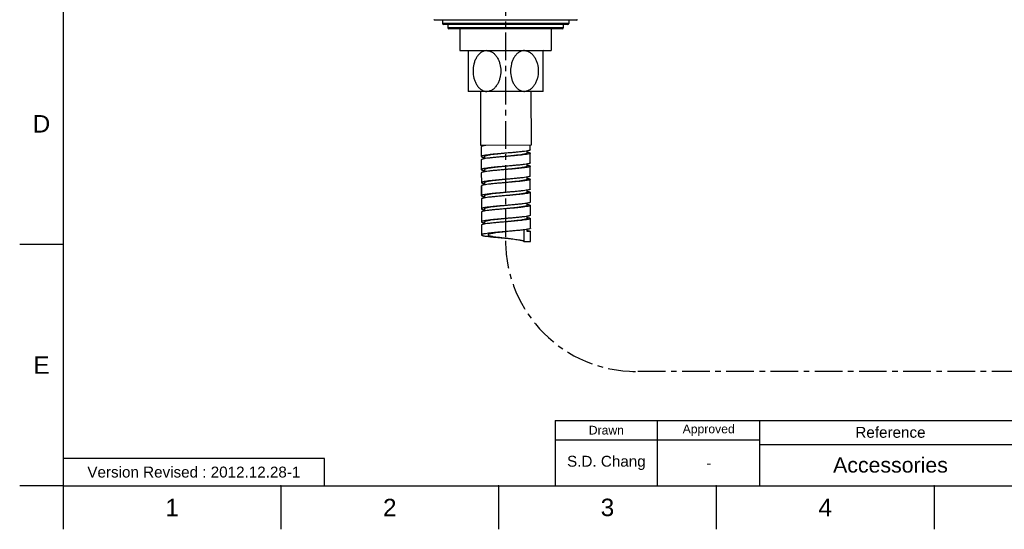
# Model space of a CAD drawing. Header units: millimetres. Extents: x 3128 to 4464, y 361 to 1027.
# Tile 1 of 19: x 3128 to 3354, y 685 to 802. Entities that reach past the tile are written whole.
import ezdxf

# ---------------------------------------------------------------- set-up
doc = ezdxf.new("R2010")
doc.units = ezdxf.units.MM
doc.header["$LTSCALE"] = 0.1
doc.linetypes.add('CENTERX2', pattern=[101.6, 63.5, -12.7, 12.7, -12.7])
for name, color, linetype in [('02___PRT_ALL_AXES', 7, 'Continuous'), ('05___PRT_ALL_DTM_CSYS', 7, 'Continuous'), ('CENTER', 1, 'CENTERX2'), ('FORM', 7, 'Continuous'), ('TEXT', 2, 'Continuous')]:
    doc.layers.add(name, color=color, linetype=linetype)
doc.styles.get("Standard").update_dxf_attribs({"font": 'arial_0.ttf'})

msp = doc.modelspace()

# ---------------------------------------------------------------- linework, layer by layer
for p, q in [((3137.647, 972.432), (3137.647, 695.432)), ((3137.647, 750.832), (3127.647, 750.832)), ((3137.647, 695.432), (3127.647, 695.432)), ((3137.647, 695.432), (3537.647, 695.432)), ((3137.647, 695.432), (3137.647, 685.432)), ((3187.647, 695.432), (3187.647, 685.432)), ((3237.647, 695.432), (3237.647, 685.432)), ((3287.647, 695.432), (3287.647, 685.432)), ((3337.647, 695.432), (3337.647, 685.432))]:
    msp.add_line(p, q)
at = {"color": 7, "linetype": 'Continuous'}
for p, q in [((3255.554, 802.335), (3222.954, 802.335)), ((3224.754, 802.335), (3224.754, 801.535)), ((3253.754, 801.535), (3224.754, 801.535)), ((3253.554, 801.335), (3224.954, 801.335)), ((3226.004, 801.335), (3226.004, 800.535)), ((3252.504, 801.335), (3252.504, 800.535)), ((3253.754, 802.335), (3253.754, 801.535)), ((3252.504, 800.535), (3226.004, 800.535)), ((3252.304, 800.335), (3226.204, 800.335)), ((3247.879, 795.349), (3230.629, 795.321)), ((3230.629, 795.321), (3230.644, 785.946)), ((3247.894, 785.974), (3247.879, 795.349)), ((3247.894, 785.974), (3230.644, 785.946)), ((3233.457, 785.95), (3233.477, 773.575)), ((3245.082, 785.969), (3245.101, 773.594)), ((3234.414, 773.577), (3234.414, 773.526)), ((3244.916, 772.544), (3244.914, 773.594)), ((3233.664, 773.276), (3233.668, 771.026)), ((3244.167, 771.793), (3244.166, 772.297)), ((3244.92, 769.544), (3244.917, 771.794)), ((3233.669, 770.276), (3233.673, 768.026)), ((3234.418, 771.027), (3234.419, 770.523)), ((3244.172, 768.793), (3244.171, 769.295)), ((3233.674, 767.276), (3233.678, 765.026)), ((3233.674, 767.276), (3233.678, 765.026)), ((3234.423, 768.027), (3234.424, 767.524)), ((3234.423, 768.027), (3234.424, 767.523)), ((3244.925, 766.544), (3244.922, 768.794)), ((3234.429, 764.524), (3234.428, 765.027)), ((3234.428, 765.027), (3234.429, 764.524)), ((3244.176, 765.793), (3244.176, 766.296)), ((3244.176, 765.793), (3244.176, 766.295)), ((3244.93, 763.544), (3244.926, 765.794)), ((3244.93, 763.544), (3244.926, 765.794)), ((3233.683, 762.026), (3233.679, 764.276)), ((3233.679, 764.276), (3233.683, 762.026)), ((3244.181, 762.793), (3244.18, 763.297)), ((3244.181, 762.793), (3244.18, 763.296)), ((3244.935, 760.544), (3244.931, 762.794)), ((3244.935, 760.544), (3244.931, 762.794)), ((3233.684, 761.276), (3233.687, 759.026)), ((3233.684, 761.276), (3233.687, 759.026)), ((3234.433, 762.027), (3234.433, 761.523)), ((3234.433, 762.027), (3234.433, 761.524)), ((3244.186, 759.793), (3244.185, 760.297)), ((3244.186, 759.793), (3244.185, 760.294)), ((3233.689, 758.276), (3233.692, 756.026)), ((3233.689, 758.276), (3233.692, 756.026)), ((3234.437, 759.027), (3234.438, 758.526)), ((3234.437, 759.027), (3234.438, 758.523)), ((3244.94, 757.544), (3244.936, 759.794)), ((3244.94, 757.544), (3244.936, 759.794)), ((3234.442, 756.027), (3234.443, 755.526)), ((3244.191, 756.793), (3244.19, 757.297)), ((3244.191, 756.793), (3244.19, 757.294)), ((3244.945, 754.544), (3244.941, 756.794)), ((3244.945, 754.544), (3244.941, 756.794)), ((3233.693, 755.276), (3233.697, 753.026)), ((3243.445, 754.186), (3243.449, 751.541)), ((3244.196, 753.793), (3244.195, 754.297)), ((3244.946, 753.794), (3244.196, 753.793)), ((3244.949, 751.544), (3244.946, 753.794)), ((3243.449, 751.541), (3244.949, 751.544))]:
    msp.add_line(p, q, dxfattribs=at)
for centre, start, end in [((3222.954, 802.535), 180, 270), ((3224.954, 801.535), 180, 270), ((3253.554, 801.535), 270, 0), ((3255.554, 802.535), 270, 0), ((3226.204, 800.535), 180, 270), ((3252.304, 800.535), 270, 0)]:
    msp.add_arc(centre, 0.2, start, end, dxfattribs=at)
for points, knots in [([(3234.942, 795.328), (3234.824, 795.328), (3234.585, 795.307), (3234.116, 795.187), (3233.564, 794.896), (3233.004, 794.382), (3232.547, 793.749), (3232.196, 793.033), (3231.863, 792.001), (3231.702, 790.636), (3231.867, 789.27), (3232.203, 788.24), (3232.557, 787.525), (3233.015, 786.893), (3233.577, 786.381), (3234.13, 786.091), (3234.599, 785.972), (3234.838, 785.953), (3234.957, 785.953)], [0, 0, 0, 0, 0.0286575, 0.057516, 0.1162161, 0.1768778, 0.2393939, 0.3033877, 0.3684449, 0.4999952, 0.6315462, 0.6966043, 0.7605996, 0.8231175, 0.8837813, 0.9424835, 0.9713424, 1, 1, 1, 1]), ([(3234.942, 795.328), (3235.061, 795.328), (3235.3, 795.308), (3235.769, 795.189), (3236.322, 794.899), (3236.883, 794.387), (3237.342, 793.755), (3237.696, 793.041), (3238.031, 792.01), (3238.197, 790.645), (3238.035, 789.279), (3237.703, 788.248), (3237.351, 787.532), (3236.895, 786.899), (3236.335, 786.385), (3235.783, 786.094), (3235.314, 785.974), (3235.075, 785.953), (3234.957, 785.953)], [0, 0, 0, 0, 0.0286575, 0.0575168, 0.1162196, 0.1768854, 0.2394045, 0.3033992, 0.3684554, 0.5000042, 0.6315516, 0.6966072, 0.7606013, 0.8231196, 0.883783, 0.9424843, 0.9713429, 1, 1, 1, 1]), ([(3243.567, 795.342), (3243.448, 795.341), (3243.209, 795.321), (3242.74, 795.201), (3242.189, 794.909), (3241.628, 794.395), (3241.172, 793.762), (3240.82, 793.046), (3240.488, 792.015), (3240.327, 790.649), (3240.492, 789.284), (3240.828, 788.253), (3241.182, 787.539), (3241.64, 786.907), (3242.202, 786.395), (3242.755, 786.105), (3243.224, 785.986), (3243.463, 785.966), (3243.582, 785.967)], [0, 0, 0, 0, 0.0286574, 0.0575162, 0.1162179, 0.1768811, 0.2393983, 0.3033928, 0.3684503, 0.5000004, 0.6315503, 0.6966076, 0.7606021, 0.8231192, 0.8837823, 0.9424839, 0.9713426, 1, 1, 1, 1]), ([(3243.579, 795.342), (3243.698, 795.341), (3243.937, 795.32), (3244.405, 795.199), (3244.956, 794.907), (3245.515, 794.393), (3245.972, 793.761), (3246.324, 793.046), (3246.658, 792.016), (3246.821, 790.652), (3246.659, 789.288), (3246.326, 788.258), (3245.975, 787.543), (3245.518, 786.911), (3244.958, 786.398), (3244.407, 786.107), (3243.939, 785.987), (3243.7, 785.967), (3243.582, 785.967)], [0, 0, 0, 0, 0.0286581, 0.0575236, 0.1162489, 0.1769371, 0.2394724, 0.3034764, 0.3685359, 0.5000796, 0.6316105, 0.6966552, 0.7606376, 0.8231441, 0.8837969, 0.9424902, 0.9713457, 1, 1, 1, 1]), ([(3234.739, 773.577), (3234.584, 773.555), (3234.368, 773.521), (3234.102, 773.467), (3233.949, 773.43), (3233.829, 773.394), (3233.75, 773.361), (3233.705, 773.334), (3233.678, 773.312), (3233.664, 773.29), (3233.664, 773.276)], [0, 0, 0, 0, 0.4104231, 0.5761461, 0.714414, 0.8247394, 0.9072939, 0.9385612, 0.9637107, 1, 1, 1, 1]), ([(3239.292, 771.785), (3238.926, 771.753), (3238.208, 771.691), (3237.167, 771.598), (3236.207, 771.505), (3235.365, 771.412), (3234.753, 771.332), (3234.347, 771.265), (3234.111, 771.219), (3233.925, 771.173), (3233.803, 771.133), (3233.732, 771.099), (3233.691, 771.073), (3233.668, 771.044), (3233.668, 771.026)], [0, 0, 0, 0, 0.1928485, 0.3783396, 0.5494071, 0.6995567, 0.8231376, 0.8735028, 0.9156333, 0.9492146, 0.9740918, 0.9833207, 0.9905206, 1, 1, 1, 1]), ([(3239.292, 771.785), (3238.975, 771.753), (3238.353, 771.691), (3237.45, 771.598), (3236.618, 771.505), (3235.984, 771.425), (3235.536, 771.36), (3235.252, 771.313), (3235.006, 771.266), (3234.802, 771.22), (3234.641, 771.174), (3234.534, 771.134), (3234.473, 771.1), (3234.437, 771.073), (3234.418, 771.044), (3234.418, 771.027)], [0, 0, 0, 0, 0.1922254, 0.3771354, 0.5477061, 0.6974876, 0.7627936, 0.8208864, 0.8712466, 0.9134561, 0.9472159, 0.9724279, 0.9819112, 0.9894546, 1, 1, 1, 1]), ([(3244.916, 772.544), (3244.916, 772.526), (3244.893, 772.497), (3244.852, 772.471), (3244.781, 772.436), (3244.658, 772.396), (3244.472, 772.35), (3244.237, 772.304), (3243.831, 772.237), (3243.219, 772.157), (3242.377, 772.065), (3241.417, 771.972), (3240.375, 771.878), (3239.657, 771.816), (3239.292, 771.785)], [0, 0, 0, 0, 0.0094785, 0.0166815, 0.0259087, 0.0507861, 0.0843673, 0.1265002, 0.1768636, 0.3004456, 0.4505963, 0.6216644, 0.8071547, 1, 1, 1, 1]), ([(3244.917, 771.794), (3244.917, 771.776), (3244.894, 771.747), (3244.853, 771.721), (3244.782, 771.686), (3244.66, 771.646), (3244.473, 771.6), (3244.238, 771.554), (3243.832, 771.487), (3243.22, 771.407), (3242.378, 771.315), (3241.418, 771.222), (3240.376, 771.128), (3239.659, 771.066), (3239.293, 771.035)], [0, 0, 0, 0, 0.0094809, 0.0166809, 0.0259076, 0.0507881, 0.0843671, 0.1265012, 0.1768644, 0.3004471, 0.4505979, 0.6216656, 0.8071552, 1, 1, 1, 1]), ([(3244.167, 771.793), (3244.167, 771.775), (3244.148, 771.747), (3244.112, 771.72), (3244.051, 771.685), (3243.944, 771.645), (3243.783, 771.599), (3243.579, 771.553), (3243.333, 771.507), (3243.049, 771.46), (3242.601, 771.394), (3241.967, 771.314), (3241.135, 771.221), (3240.232, 771.128), (3239.61, 771.066), (3239.293, 771.035)], [0, 0, 0, 0, 0.010544, 0.0180891, 0.0275742, 0.0527831, 0.0865467, 0.1287536, 0.1791174, 0.237208, 0.3025169, 0.4522988, 0.6228692, 0.8077777, 1, 1, 1, 1]), ([(3244.178, 772.04), (3244.284, 772.022), (3244.434, 771.994), (3244.617, 771.951), (3244.722, 771.921), (3244.806, 771.89), (3244.872, 771.858), (3244.917, 771.82), (3244.917, 771.794)], [0, 0, 0, 0, 0.4079363, 0.5721011, 0.7091411, 0.8190469, 0.9023704, 1, 1, 1, 1]), ([(3233.668, 771.026), (3233.668, 771), (3233.712, 770.962), (3233.778, 770.93), (3233.861, 770.899), (3233.964, 770.87), (3234.146, 770.826), (3234.294, 770.799), (3234.399, 770.781)], [0, 0, 0, 0, 0.0978816, 0.1812281, 0.2911026, 0.428113, 0.5922002, 1, 1, 1, 1]), ([(3239.293, 771.035), (3238.927, 771.003), (3238.21, 770.941), (3237.168, 770.848), (3236.208, 770.755), (3235.366, 770.662), (3234.754, 770.582), (3234.348, 770.515), (3234.113, 770.469), (3233.927, 770.423), (3233.804, 770.383), (3233.733, 770.349), (3233.692, 770.323), (3233.669, 770.294), (3233.669, 770.276)], [0, 0, 0, 0, 0.1928486, 0.3783402, 0.5494084, 0.6995587, 0.8231401, 0.8735011, 0.9156356, 0.9492135, 0.9740933, 0.9833188, 0.9905203, 1, 1, 1, 1]), ([(3244.92, 769.544), (3244.921, 769.526), (3244.898, 769.497), (3244.857, 769.471), (3244.786, 769.436), (3244.663, 769.396), (3244.477, 769.35), (3244.241, 769.304), (3243.835, 769.237), (3243.224, 769.157), (3242.382, 769.065), (3241.422, 768.972), (3240.38, 768.878), (3239.662, 768.816), (3239.297, 768.785)], [0, 0, 0, 0, 0.0094809, 0.0166809, 0.0259076, 0.0507881, 0.0843671, 0.1265012, 0.1768644, 0.3004471, 0.4505979, 0.6216656, 0.8071552, 1, 1, 1, 1]), ([(3244.191, 769.039), (3244.297, 769.021), (3244.444, 768.993), (3244.626, 768.95), (3244.729, 768.92), (3244.812, 768.889), (3244.878, 768.857), (3244.922, 768.82), (3244.922, 768.794)], [0, 0, 0, 0, 0.4077758, 0.5718705, 0.7088827, 0.8187371, 0.9021024, 1, 1, 1, 1]), ([(3239.297, 768.785), (3238.931, 768.753), (3238.213, 768.691), (3237.172, 768.598), (3236.211, 768.505), (3235.37, 768.412), (3234.758, 768.332), (3234.352, 768.265), (3234.116, 768.219), (3233.93, 768.173), (3233.808, 768.133), (3233.736, 768.099), (3233.696, 768.073), (3233.673, 768.044), (3233.673, 768.026)], [0, 0, 0, 0, 0.1928486, 0.3783402, 0.5494084, 0.6995587, 0.8231401, 0.8735011, 0.9156356, 0.9492135, 0.9740933, 0.9833188, 0.9905203, 1, 1, 1, 1]), ([(3233.673, 768.026), (3233.673, 768), (3233.718, 767.961), (3233.785, 767.929), (3233.87, 767.898), (3233.975, 767.868), (3234.161, 767.824), (3234.311, 767.796), (3234.419, 767.778)], [0, 0, 0, 0, 0.0973946, 0.1807165, 0.2906272, 0.427702, 0.5919472, 1, 1, 1, 1]), ([(3233.673, 768.026), (3233.673, 768), (3233.717, 767.962), (3233.783, 767.93), (3233.866, 767.899), (3233.969, 767.87), (3234.151, 767.826), (3234.298, 767.799), (3234.404, 767.781)], [0, 0, 0, 0, 0.0978816, 0.1812281, 0.2911026, 0.428113, 0.5922002, 1, 1, 1, 1]), ([(3239.298, 768.035), (3238.932, 768.003), (3238.214, 767.941), (3237.173, 767.848), (3236.213, 767.755), (3235.371, 767.662), (3234.759, 767.582), (3234.353, 767.515), (3234.118, 767.469), (3233.931, 767.423), (3233.809, 767.383), (3233.738, 767.349), (3233.697, 767.323), (3233.674, 767.294), (3233.674, 767.276)], [0, 0, 0, 0, 0.1928488, 0.3783402, 0.5494079, 0.6995574, 0.8231379, 0.8735033, 0.9156331, 0.949216, 0.9740912, 0.98332, 0.9905221, 1, 1, 1, 1]), ([(3239.298, 768.035), (3238.932, 768.003), (3238.214, 767.941), (3237.173, 767.848), (3236.213, 767.755), (3235.371, 767.662), (3234.759, 767.582), (3234.353, 767.515), (3234.118, 767.469), (3233.931, 767.423), (3233.809, 767.383), (3233.738, 767.349), (3233.697, 767.323), (3233.674, 767.294), (3233.674, 767.276)], [0, 0, 0, 0, 0.1928486, 0.3783402, 0.5494084, 0.6995587, 0.8231401, 0.8735011, 0.9156356, 0.9492135, 0.9740933, 0.9833188, 0.9905203, 1, 1, 1, 1]), ([(3239.297, 768.785), (3238.98, 768.753), (3238.358, 768.691), (3237.455, 768.598), (3236.623, 768.505), (3235.989, 768.425), (3235.541, 768.36), (3235.256, 768.313), (3235.011, 768.266), (3234.807, 768.22), (3234.645, 768.174), (3234.539, 768.134), (3234.478, 768.1), (3234.442, 768.073), (3234.423, 768.044), (3234.423, 768.027)], [0, 0, 0, 0, 0.1922255, 0.3771356, 0.5477065, 0.6974881, 0.7627931, 0.8208869, 0.871246, 0.9134566, 0.9472154, 0.9724283, 0.9819106, 0.9894542, 1, 1, 1, 1]), ([(3244.922, 768.794), (3244.922, 768.776), (3244.899, 768.747), (3244.858, 768.721), (3244.787, 768.686), (3244.664, 768.646), (3244.478, 768.6), (3244.243, 768.554), (3243.837, 768.487), (3243.225, 768.407), (3242.383, 768.315), (3241.423, 768.222), (3240.381, 768.128), (3239.663, 768.066), (3239.298, 768.035)], [0, 0, 0, 0, 0.0094782, 0.0166805, 0.0259095, 0.0507852, 0.0843686, 0.126499, 0.1768651, 0.300447, 0.4505973, 0.6216649, 0.8071547, 1, 1, 1, 1]), ([(3244.172, 768.793), (3244.172, 768.775), (3244.153, 768.747), (3244.117, 768.72), (3244.056, 768.685), (3243.949, 768.645), (3243.788, 768.599), (3243.583, 768.553), (3243.338, 768.507), (3243.054, 768.46), (3242.606, 768.394), (3241.972, 768.314), (3241.14, 768.221), (3240.237, 768.128), (3239.615, 768.066), (3239.298, 768.035)], [0, 0, 0, 0, 0.0105436, 0.0180896, 0.0275744, 0.0527826, 0.0865469, 0.1287532, 0.1791174, 0.2372077, 0.3025169, 0.4522988, 0.6228691, 0.8077777, 1, 1, 1, 1]), ([(3239.301, 765.785), (3238.936, 765.753), (3238.218, 765.691), (3237.176, 765.598), (3236.216, 765.505), (3235.374, 765.412), (3234.763, 765.332), (3234.357, 765.265), (3234.121, 765.219), (3233.935, 765.173), (3233.812, 765.133), (3233.741, 765.099), (3233.701, 765.073), (3233.678, 765.044), (3233.678, 765.026)], [0, 0, 0, 0, 0.1928486, 0.3783402, 0.5494084, 0.6995587, 0.8231401, 0.8735011, 0.9156356, 0.9492135, 0.9740933, 0.9833188, 0.9905203, 1, 1, 1, 1]), ([(3239.301, 765.785), (3238.936, 765.753), (3238.218, 765.691), (3237.176, 765.598), (3236.216, 765.505), (3235.374, 765.412), (3234.763, 765.332), (3234.357, 765.265), (3234.121, 765.219), (3233.935, 765.173), (3233.812, 765.133), (3233.741, 765.099), (3233.701, 765.073), (3233.678, 765.044), (3233.678, 765.026)], [0, 0, 0, 0, 0.1928488, 0.3783402, 0.5494079, 0.6995574, 0.8231379, 0.8735033, 0.9156331, 0.949216, 0.9740912, 0.98332, 0.9905221, 1, 1, 1, 1]), ([(3233.678, 765.026), (3233.678, 765), (3233.722, 764.962), (3233.788, 764.93), (3233.87, 764.9), (3233.974, 764.87), (3234.155, 764.826), (3234.303, 764.799), (3234.408, 764.781)], [0, 0, 0, 0, 0.0978943, 0.1812592, 0.2911136, 0.4281262, 0.5922218, 1, 1, 1, 1]), ([(3233.678, 765.026), (3233.678, 765), (3233.723, 764.961), (3233.79, 764.929), (3233.874, 764.898), (3233.98, 764.868), (3234.165, 764.824), (3234.316, 764.796), (3234.424, 764.778)], [0, 0, 0, 0, 0.0973946, 0.1807165, 0.2906272, 0.427702, 0.5919472, 1, 1, 1, 1]), ([(3239.303, 765.035), (3238.937, 765.003), (3238.219, 764.941), (3237.178, 764.848), (3236.217, 764.755), (3235.376, 764.662), (3234.764, 764.582), (3234.358, 764.515), (3234.122, 764.469), (3233.936, 764.423), (3233.814, 764.383), (3233.742, 764.349), (3233.702, 764.323), (3233.679, 764.294), (3233.679, 764.276)], [0, 0, 0, 0, 0.1928515, 0.3783359, 0.5494064, 0.6995554, 0.8231369, 0.8735026, 0.9156327, 0.9492158, 0.9740912, 0.98332, 0.9905221, 1, 1, 1, 1]), ([(3239.303, 765.035), (3238.937, 765.003), (3238.219, 764.941), (3237.178, 764.848), (3236.217, 764.755), (3235.376, 764.662), (3234.764, 764.582), (3234.358, 764.515), (3234.122, 764.469), (3233.936, 764.423), (3233.814, 764.383), (3233.742, 764.349), (3233.702, 764.323), (3233.679, 764.294), (3233.679, 764.276)], [0, 0, 0, 0, 0.1928485, 0.3783399, 0.5494078, 0.699558, 0.8231394, 0.8735021, 0.9156356, 0.9492138, 0.974094, 0.9833213, 0.9905222, 1, 1, 1, 1]), ([(3239.302, 765.785), (3238.985, 765.753), (3238.363, 765.691), (3237.46, 765.598), (3236.628, 765.505), (3235.993, 765.425), (3235.545, 765.36), (3235.261, 765.313), (3235.016, 765.266), (3234.812, 765.22), (3234.65, 765.174), (3234.544, 765.134), (3234.482, 765.1), (3234.446, 765.073), (3234.428, 765.044), (3234.428, 765.027)], [0, 0, 0, 0, 0.1922269, 0.3771334, 0.547706, 0.6974873, 0.7627924, 0.8208865, 0.8712466, 0.9134563, 0.9472168, 0.9724278, 0.9819093, 0.9894557, 1, 1, 1, 1]), ([(3239.301, 765.785), (3238.984, 765.753), (3238.362, 765.691), (3237.46, 765.598), (3236.627, 765.505), (3235.993, 765.425), (3235.545, 765.36), (3235.261, 765.313), (3235.016, 765.266), (3234.812, 765.22), (3234.65, 765.174), (3234.544, 765.134), (3234.482, 765.1), (3234.446, 765.073), (3234.428, 765.044), (3234.428, 765.027)], [0, 0, 0, 0, 0.1922259, 0.3771364, 0.5477075, 0.6974894, 0.7627937, 0.8208884, 0.8712469, 0.9134583, 0.9472161, 0.9724299, 0.9819125, 0.9894578, 1, 1, 1, 1]), ([(3244.925, 766.544), (3244.925, 766.526), (3244.902, 766.497), (3244.862, 766.471), (3244.791, 766.436), (3244.668, 766.396), (3244.482, 766.35), (3244.246, 766.304), (3243.84, 766.237), (3243.228, 766.157), (3242.387, 766.065), (3241.426, 765.972), (3240.385, 765.878), (3239.667, 765.816), (3239.301, 765.785)], [0, 0, 0, 0, 0.0094782, 0.0166805, 0.0259095, 0.0507852, 0.0843686, 0.126499, 0.1768651, 0.300447, 0.4505973, 0.6216649, 0.8071547, 1, 1, 1, 1]), ([(3244.925, 766.544), (3244.925, 766.526), (3244.902, 766.497), (3244.862, 766.471), (3244.791, 766.436), (3244.668, 766.396), (3244.482, 766.35), (3244.246, 766.304), (3243.84, 766.237), (3243.228, 766.157), (3242.387, 766.065), (3241.426, 765.972), (3240.385, 765.878), (3239.667, 765.816), (3239.301, 765.785)], [0, 0, 0, 0, 0.0094809, 0.0166809, 0.0259076, 0.0507881, 0.0843671, 0.1265012, 0.1768644, 0.3004471, 0.4505979, 0.6216656, 0.8071552, 1, 1, 1, 1]), ([(3244.926, 765.794), (3244.927, 765.776), (3244.904, 765.747), (3244.863, 765.721), (3244.792, 765.686), (3244.669, 765.646), (3244.483, 765.6), (3244.247, 765.554), (3243.841, 765.487), (3243.23, 765.407), (3242.388, 765.315), (3241.428, 765.222), (3240.386, 765.128), (3239.668, 765.066), (3239.303, 765.035)], [0, 0, 0, 0, 0.00948, 0.0166817, 0.0259074, 0.0507876, 0.0843661, 0.1265013, 0.1768629, 0.3004456, 0.4505968, 0.6216649, 0.8071549, 1, 1, 1, 1]), ([(3244.926, 765.794), (3244.926, 765.776), (3244.904, 765.747), (3244.863, 765.721), (3244.792, 765.686), (3244.669, 765.646), (3244.483, 765.6), (3244.247, 765.554), (3243.842, 765.487), (3243.23, 765.407), (3242.388, 765.315), (3241.428, 765.222), (3240.386, 765.128), (3239.668, 765.066), (3239.303, 765.035)], [0, 0, 0, 0, 0.0094783, 0.0166805, 0.0259095, 0.050785, 0.0843682, 0.1264983, 0.176864, 0.3004454, 0.4505944, 0.6216646, 0.8071487, 1, 1, 1, 1]), ([(3244.176, 765.793), (3244.177, 765.775), (3244.158, 765.747), (3244.122, 765.72), (3244.06, 765.685), (3243.954, 765.645), (3243.793, 765.599), (3243.588, 765.553), (3243.343, 765.507), (3243.059, 765.46), (3242.611, 765.394), (3241.977, 765.314), (3241.144, 765.222), (3240.242, 765.128), (3239.62, 765.066), (3239.303, 765.035)], [0, 0, 0, 0, 0.0105448, 0.0180913, 0.0275729, 0.0527841, 0.0865447, 0.1287544, 0.1791145, 0.2372086, 0.3025137, 0.4522948, 0.6228672, 0.8077734, 1, 1, 1, 1]), ([(3244.176, 765.793), (3244.176, 765.775), (3244.158, 765.747), (3244.122, 765.72), (3244.06, 765.685), (3243.954, 765.645), (3243.793, 765.599), (3243.588, 765.553), (3243.343, 765.507), (3243.059, 765.46), (3242.611, 765.394), (3241.977, 765.314), (3241.144, 765.221), (3240.241, 765.128), (3239.62, 765.066), (3239.303, 765.035)], [0, 0, 0, 0, 0.0105433, 0.0180901, 0.0275744, 0.0527824, 0.0865468, 0.1287532, 0.1791173, 0.2372078, 0.3025167, 0.4522986, 0.6228689, 0.8077776, 1, 1, 1, 1]), ([(3244.18, 766.041), (3244.288, 766.023), (3244.439, 765.995), (3244.624, 765.951), (3244.73, 765.921), (3244.814, 765.89), (3244.881, 765.858), (3244.926, 765.82), (3244.926, 765.794)], [0, 0, 0, 0, 0.4080504, 0.5722948, 0.7093692, 0.8192798, 0.9026022, 1, 1, 1, 1]), ([(3244.196, 766.039), (3244.302, 766.021), (3244.449, 765.993), (3244.631, 765.95), (3244.734, 765.92), (3244.817, 765.889), (3244.882, 765.857), (3244.926, 765.82), (3244.926, 765.794)], [0, 0, 0, 0, 0.4077758, 0.5718705, 0.7088827, 0.8187371, 0.9021024, 1, 1, 1, 1]), ([(3239.306, 762.785), (3238.94, 762.753), (3238.223, 762.691), (3237.181, 762.598), (3236.221, 762.505), (3235.379, 762.412), (3234.767, 762.332), (3234.362, 762.265), (3234.126, 762.219), (3233.94, 762.173), (3233.817, 762.133), (3233.746, 762.099), (3233.705, 762.073), (3233.682, 762.044), (3233.683, 762.026)], [0, 0, 0, 0, 0.1928485, 0.3783399, 0.5494078, 0.699558, 0.8231394, 0.8735021, 0.9156356, 0.9492138, 0.974094, 0.9833213, 0.9905222, 1, 1, 1, 1]), ([(3239.306, 762.785), (3238.941, 762.753), (3238.223, 762.691), (3237.181, 762.598), (3236.221, 762.505), (3235.379, 762.412), (3234.767, 762.332), (3234.362, 762.265), (3234.126, 762.219), (3233.94, 762.173), (3233.817, 762.133), (3233.746, 762.099), (3233.705, 762.073), (3233.683, 762.044), (3233.683, 762.026)], [0, 0, 0, 0, 0.1928515, 0.3783359, 0.5494064, 0.6995554, 0.8231369, 0.8735026, 0.9156327, 0.9492158, 0.9740912, 0.98332, 0.9905221, 1, 1, 1, 1]), ([(3239.306, 762.785), (3238.989, 762.753), (3238.367, 762.691), (3237.464, 762.598), (3236.632, 762.505), (3235.998, 762.425), (3235.55, 762.36), (3235.266, 762.313), (3235.021, 762.266), (3234.816, 762.22), (3234.655, 762.174), (3234.549, 762.134), (3234.487, 762.1), (3234.451, 762.073), (3234.432, 762.044), (3234.433, 762.027)], [0, 0, 0, 0, 0.1922259, 0.3771363, 0.5477071, 0.6974884, 0.7627942, 0.8208868, 0.8712477, 0.913456, 0.9472176, 0.9724273, 0.9819093, 0.9894562, 1, 1, 1, 1]), ([(3239.306, 762.785), (3238.989, 762.753), (3238.367, 762.691), (3237.464, 762.598), (3236.632, 762.505), (3235.998, 762.425), (3235.55, 762.36), (3235.266, 762.313), (3235.021, 762.266), (3234.816, 762.22), (3234.655, 762.174), (3234.549, 762.134), (3234.487, 762.1), (3234.451, 762.073), (3234.432, 762.044), (3234.433, 762.027)], [0, 0, 0, 0, 0.1922258, 0.3771362, 0.5477072, 0.6974889, 0.7627927, 0.8208877, 0.8712458, 0.9134574, 0.9472153, 0.9724288, 0.9819096, 0.9894542, 1, 1, 1, 1]), ([(3244.93, 763.544), (3244.93, 763.526), (3244.907, 763.497), (3244.867, 763.471), (3244.795, 763.436), (3244.673, 763.396), (3244.487, 763.35), (3244.251, 763.304), (3243.845, 763.237), (3243.233, 763.157), (3242.391, 763.065), (3241.431, 762.972), (3240.389, 762.878), (3239.672, 762.816), (3239.306, 762.785)], [0, 0, 0, 0, 0.00948, 0.0166817, 0.0259074, 0.0507876, 0.0843661, 0.1265013, 0.1768629, 0.3004456, 0.4505968, 0.6216649, 0.8071549, 1, 1, 1, 1]), ([(3244.93, 763.544), (3244.93, 763.526), (3244.907, 763.497), (3244.867, 763.471), (3244.795, 763.436), (3244.673, 763.396), (3244.487, 763.35), (3244.251, 763.304), (3243.845, 763.238), (3243.233, 763.157), (3242.392, 763.065), (3241.431, 762.972), (3240.39, 762.878), (3239.672, 762.816), (3239.306, 762.785)], [0, 0, 0, 0, 0.0094783, 0.0166805, 0.0259095, 0.050785, 0.0843682, 0.1264983, 0.176864, 0.3004454, 0.4505944, 0.6216646, 0.8071487, 1, 1, 1, 1]), ([(3244.931, 762.794), (3244.931, 762.776), (3244.908, 762.747), (3244.868, 762.721), (3244.797, 762.686), (3244.674, 762.646), (3244.488, 762.6), (3244.252, 762.554), (3243.846, 762.487), (3243.234, 762.407), (3242.393, 762.315), (3241.432, 762.222), (3240.391, 762.128), (3239.673, 762.066), (3239.307, 762.035)], [0, 0, 0, 0, 0.00948, 0.0166817, 0.0259074, 0.0507876, 0.0843661, 0.1265013, 0.1768629, 0.3004456, 0.4505968, 0.6216649, 0.8071549, 1, 1, 1, 1]), ([(3244.931, 762.794), (3244.931, 762.776), (3244.908, 762.747), (3244.868, 762.721), (3244.797, 762.686), (3244.674, 762.646), (3244.488, 762.6), (3244.252, 762.554), (3243.846, 762.487), (3243.234, 762.407), (3242.393, 762.315), (3241.432, 762.222), (3240.391, 762.128), (3239.673, 762.066), (3239.307, 762.035)], [0, 0, 0, 0, 0.0094798, 0.0166798, 0.0259089, 0.0507866, 0.0843684, 0.1264995, 0.1768655, 0.3004477, 0.4505981, 0.6216655, 0.8071551, 1, 1, 1, 1]), ([(3244.181, 762.793), (3244.181, 762.775), (3244.163, 762.747), (3244.127, 762.72), (3244.065, 762.685), (3243.959, 762.645), (3243.797, 762.599), (3243.593, 762.553), (3243.348, 762.507), (3243.064, 762.46), (3242.616, 762.394), (3241.981, 762.314), (3241.149, 762.222), (3240.246, 762.128), (3239.624, 762.066), (3239.307, 762.035)], [0, 0, 0, 0, 0.0105434, 0.0180906, 0.0275743, 0.0527825, 0.0865466, 0.1287534, 0.179117, 0.2372081, 0.3025163, 0.4522982, 0.6228687, 0.8077774, 1, 1, 1, 1]), ([(3244.181, 762.793), (3244.181, 762.775), (3244.163, 762.747), (3244.127, 762.72), (3244.065, 762.685), (3243.959, 762.645), (3243.797, 762.599), (3243.593, 762.553), (3243.348, 762.507), (3243.064, 762.46), (3242.616, 762.394), (3241.981, 762.314), (3241.149, 762.222), (3240.246, 762.128), (3239.624, 762.066), (3239.307, 762.035)], [0, 0, 0, 0, 0.0105453, 0.0180913, 0.0275724, 0.0527848, 0.0865445, 0.1287556, 0.179115, 0.23721, 0.3025147, 0.452297, 0.6228679, 0.8077771, 1, 1, 1, 1]), ([(3244.185, 763.041), (3244.293, 763.023), (3244.444, 762.995), (3244.629, 762.951), (3244.735, 762.921), (3244.819, 762.89), (3244.886, 762.858), (3244.931, 762.82), (3244.931, 762.794)], [0, 0, 0, 0, 0.4080504, 0.5722948, 0.7093692, 0.8192798, 0.9026022, 1, 1, 1, 1]), ([(3244.2, 763.039), (3244.306, 763.021), (3244.454, 762.993), (3244.635, 762.95), (3244.739, 762.92), (3244.821, 762.889), (3244.887, 762.857), (3244.931, 762.82), (3244.931, 762.794)], [0, 0, 0, 0, 0.4077973, 0.5718838, 0.7088938, 0.8187682, 0.9021152, 1, 1, 1, 1]), ([(3233.683, 762.026), (3233.683, 762), (3233.727, 761.962), (3233.794, 761.93), (3233.877, 761.899), (3233.982, 761.869), (3234.166, 761.825), (3234.315, 761.798), (3234.422, 761.779)], [0, 0, 0, 0, 0.0976149, 0.1809463, 0.2908541, 0.4278941, 0.5920594, 1, 1, 1, 1]), ([(3233.683, 762.026), (3233.683, 762), (3233.727, 761.962), (3233.792, 761.93), (3233.875, 761.9), (3233.978, 761.87), (3234.16, 761.826), (3234.307, 761.799), (3234.413, 761.781)], [0, 0, 0, 0, 0.0978943, 0.1812592, 0.2911136, 0.4281262, 0.5922218, 1, 1, 1, 1]), ([(3239.307, 762.035), (3238.942, 762.003), (3238.224, 761.941), (3237.182, 761.848), (3236.222, 761.755), (3235.38, 761.662), (3234.769, 761.582), (3234.363, 761.515), (3234.127, 761.469), (3233.941, 761.423), (3233.818, 761.383), (3233.747, 761.349), (3233.707, 761.323), (3233.684, 761.294), (3233.684, 761.276)], [0, 0, 0, 0, 0.1928484, 0.3783395, 0.5494073, 0.6995573, 0.8231386, 0.8735012, 0.9156346, 0.949213, 0.9740931, 0.9833196, 0.9905194, 1, 1, 1, 1]), ([(3239.307, 762.035), (3238.942, 762.003), (3238.224, 761.941), (3237.182, 761.848), (3236.222, 761.755), (3235.38, 761.662), (3234.769, 761.582), (3234.363, 761.515), (3234.127, 761.469), (3233.941, 761.423), (3233.818, 761.383), (3233.747, 761.349), (3233.707, 761.323), (3233.684, 761.294), (3233.684, 761.276)], [0, 0, 0, 0, 0.1928489, 0.3783407, 0.5494089, 0.6995587, 0.8231394, 0.8735022, 0.9156344, 0.9492151, 0.974092, 0.983319, 0.9905219, 1, 1, 1, 1]), ([(3244.935, 760.544), (3244.935, 760.526), (3244.912, 760.497), (3244.871, 760.471), (3244.8, 760.436), (3244.678, 760.396), (3244.491, 760.35), (3244.256, 760.304), (3243.85, 760.237), (3243.238, 760.157), (3242.396, 760.065), (3241.436, 759.972), (3240.394, 759.878), (3239.677, 759.816), (3239.311, 759.785)], [0, 0, 0, 0, 0.00948, 0.0166817, 0.0259074, 0.0507876, 0.0843661, 0.1265013, 0.1768629, 0.3004456, 0.4505968, 0.6216649, 0.8071549, 1, 1, 1, 1]), ([(3244.935, 760.544), (3244.935, 760.526), (3244.912, 760.497), (3244.871, 760.471), (3244.8, 760.436), (3244.678, 760.396), (3244.491, 760.35), (3244.256, 760.304), (3243.85, 760.237), (3243.238, 760.157), (3242.396, 760.065), (3241.436, 759.972), (3240.394, 759.878), (3239.677, 759.816), (3239.311, 759.785)], [0, 0, 0, 0, 0.0094798, 0.0166798, 0.0259089, 0.0507866, 0.0843684, 0.1264995, 0.1768655, 0.3004477, 0.4505981, 0.6216655, 0.8071551, 1, 1, 1, 1]), ([(3244.2, 760.04), (3244.307, 760.021), (3244.455, 759.994), (3244.638, 759.95), (3244.742, 759.92), (3244.825, 759.89), (3244.892, 759.858), (3244.936, 759.82), (3244.936, 759.794)], [0, 0, 0, 0, 0.4078637, 0.5720204, 0.7090479, 0.8189187, 0.9022802, 1, 1, 1, 1]), ([(3244.205, 760.039), (3244.311, 760.021), (3244.458, 759.993), (3244.64, 759.95), (3244.743, 759.92), (3244.826, 759.889), (3244.892, 759.857), (3244.936, 759.82), (3244.936, 759.794)], [0, 0, 0, 0, 0.4077973, 0.5718838, 0.7088938, 0.8187682, 0.9021152, 1, 1, 1, 1]), ([(3239.311, 759.785), (3238.945, 759.753), (3238.228, 759.691), (3237.186, 759.598), (3236.226, 759.505), (3235.384, 759.412), (3234.772, 759.332), (3234.366, 759.265), (3234.131, 759.219), (3233.945, 759.173), (3233.822, 759.133), (3233.751, 759.099), (3233.71, 759.073), (3233.687, 759.044), (3233.687, 759.026)], [0, 0, 0, 0, 0.1928489, 0.3783407, 0.5494089, 0.6995587, 0.8231394, 0.8735022, 0.9156344, 0.9492151, 0.974092, 0.983319, 0.9905219, 1, 1, 1, 1]), ([(3239.311, 759.785), (3238.945, 759.753), (3238.228, 759.691), (3237.186, 759.598), (3236.226, 759.505), (3235.384, 759.412), (3234.772, 759.332), (3234.366, 759.265), (3234.131, 759.219), (3233.945, 759.173), (3233.822, 759.133), (3233.751, 759.099), (3233.71, 759.073), (3233.687, 759.044), (3233.687, 759.026)], [0, 0, 0, 0, 0.1928484, 0.3783395, 0.5494073, 0.6995573, 0.8231386, 0.8735012, 0.9156346, 0.949213, 0.9740931, 0.9833196, 0.9905194, 1, 1, 1, 1]), ([(3233.687, 759.026), (3233.687, 759), (3233.732, 758.962), (3233.799, 758.93), (3233.882, 758.899), (3233.987, 758.869), (3234.17, 758.825), (3234.32, 758.798), (3234.427, 758.779)], [0, 0, 0, 0, 0.0976264, 0.1809494, 0.2908552, 0.4278956, 0.5920612, 1, 1, 1, 1]), ([(3233.687, 759.026), (3233.687, 759), (3233.732, 758.962), (3233.798, 758.93), (3233.881, 758.899), (3233.985, 758.869), (3234.168, 758.826), (3234.317, 758.798), (3234.423, 758.78)], [0, 0, 0, 0, 0.0977166, 0.1810776, 0.2909484, 0.4279763, 0.5921339, 1, 1, 1, 1]), ([(3239.312, 759.035), (3238.946, 759.003), (3238.229, 758.941), (3237.187, 758.848), (3236.227, 758.755), (3235.385, 758.662), (3234.773, 758.582), (3234.368, 758.515), (3234.132, 758.469), (3233.946, 758.423), (3233.823, 758.383), (3233.752, 758.349), (3233.711, 758.323), (3233.689, 758.294), (3233.689, 758.276)], [0, 0, 0, 0, 0.1928489, 0.3783407, 0.5494089, 0.6995587, 0.8231394, 0.8735022, 0.9156344, 0.9492151, 0.974092, 0.983319, 0.9905219, 1, 1, 1, 1]), ([(3239.312, 759.035), (3238.946, 759.003), (3238.229, 758.941), (3237.187, 758.848), (3236.227, 758.755), (3235.385, 758.662), (3234.773, 758.582), (3234.368, 758.515), (3234.132, 758.469), (3233.946, 758.423), (3233.823, 758.383), (3233.752, 758.349), (3233.711, 758.323), (3233.689, 758.294), (3233.689, 758.276)], [0, 0, 0, 0, 0.1928485, 0.3783396, 0.5494071, 0.6995567, 0.8231376, 0.8735028, 0.9156333, 0.9492146, 0.9740918, 0.9833207, 0.9905206, 1, 1, 1, 1]), ([(3239.311, 759.785), (3238.994, 759.753), (3238.372, 759.691), (3237.469, 759.598), (3236.637, 759.505), (3236.003, 759.425), (3235.555, 759.36), (3235.271, 759.313), (3235.026, 759.266), (3234.821, 759.22), (3234.66, 759.174), (3234.553, 759.134), (3234.492, 759.1), (3234.456, 759.073), (3234.437, 759.044), (3234.437, 759.027)], [0, 0, 0, 0, 0.1922258, 0.3771361, 0.5477067, 0.697488, 0.7627947, 0.8208863, 0.8712483, 0.9134555, 0.9472182, 0.9724268, 0.9819096, 0.9894567, 1, 1, 1, 1]), ([(3239.311, 759.785), (3238.994, 759.753), (3238.372, 759.691), (3237.469, 759.598), (3236.637, 759.505), (3236.003, 759.425), (3235.555, 759.36), (3235.271, 759.313), (3235.026, 759.266), (3234.821, 759.22), (3234.66, 759.174), (3234.553, 759.134), (3234.492, 759.1), (3234.456, 759.073), (3234.437, 759.044), (3234.437, 759.027)], [0, 0, 0, 0, 0.1922259, 0.3771364, 0.5477075, 0.6974892, 0.7627929, 0.8208879, 0.871246, 0.9134574, 0.9472157, 0.9724286, 0.9819094, 0.9894545, 1, 1, 1, 1]), ([(3244.936, 759.794), (3244.936, 759.776), (3244.913, 759.747), (3244.873, 759.721), (3244.801, 759.686), (3244.679, 759.646), (3244.493, 759.6), (3244.257, 759.554), (3243.851, 759.487), (3243.239, 759.407), (3242.397, 759.315), (3241.437, 759.222), (3240.395, 759.128), (3239.678, 759.066), (3239.312, 759.035)], [0, 0, 0, 0, 0.0094798, 0.0166798, 0.0259089, 0.0507866, 0.0843684, 0.1264995, 0.1768655, 0.3004477, 0.4505981, 0.6216655, 0.8071551, 1, 1, 1, 1]), ([(3244.936, 759.794), (3244.936, 759.776), (3244.913, 759.747), (3244.873, 759.721), (3244.801, 759.686), (3244.679, 759.646), (3244.493, 759.6), (3244.257, 759.554), (3243.851, 759.487), (3243.239, 759.407), (3242.397, 759.315), (3241.437, 759.222), (3240.395, 759.128), (3239.678, 759.066), (3239.312, 759.035)], [0, 0, 0, 0, 0.0094785, 0.0166815, 0.0259087, 0.0507861, 0.0843673, 0.1265002, 0.1768636, 0.3004456, 0.4505963, 0.6216644, 0.8071547, 1, 1, 1, 1]), ([(3244.186, 759.793), (3244.186, 759.775), (3244.168, 759.747), (3244.131, 759.72), (3244.07, 759.685), (3243.964, 759.645), (3243.802, 759.599), (3243.598, 759.553), (3243.353, 759.507), (3243.068, 759.46), (3242.62, 759.394), (3241.986, 759.314), (3241.154, 759.222), (3240.251, 759.128), (3239.629, 759.066), (3239.312, 759.035)], [0, 0, 0, 0, 0.0105458, 0.0180911, 0.0275721, 0.0527854, 0.0865442, 0.1287561, 0.1791148, 0.2372104, 0.3025146, 0.4522971, 0.622868, 0.8077772, 1, 1, 1, 1]), ([(3244.186, 759.793), (3244.186, 759.775), (3244.168, 759.747), (3244.131, 759.72), (3244.07, 759.685), (3243.964, 759.645), (3243.802, 759.599), (3243.598, 759.553), (3243.353, 759.507), (3243.068, 759.46), (3242.62, 759.394), (3241.986, 759.314), (3241.154, 759.222), (3240.251, 759.128), (3239.629, 759.066), (3239.312, 759.035)], [0, 0, 0, 0, 0.0105437, 0.0180909, 0.0275739, 0.0527829, 0.0865461, 0.1287539, 0.1791165, 0.2372086, 0.3025159, 0.4522978, 0.6228684, 0.8077773, 1, 1, 1, 1]), ([(3239.316, 756.785), (3238.95, 756.753), (3238.232, 756.691), (3237.191, 756.598), (3236.231, 756.505), (3235.389, 756.412), (3234.777, 756.332), (3234.371, 756.265), (3234.136, 756.219), (3233.949, 756.173), (3233.827, 756.133), (3233.756, 756.099), (3233.715, 756.073), (3233.692, 756.044), (3233.692, 756.026)], [0, 0, 0, 0, 0.1928485, 0.3783396, 0.5494071, 0.6995567, 0.8231376, 0.8735028, 0.9156333, 0.9492146, 0.9740918, 0.9833207, 0.9905206, 1, 1, 1, 1]), ([(3239.316, 756.785), (3238.95, 756.753), (3238.232, 756.691), (3237.191, 756.598), (3236.231, 756.505), (3235.389, 756.412), (3234.777, 756.332), (3234.371, 756.265), (3234.136, 756.219), (3233.949, 756.173), (3233.827, 756.133), (3233.756, 756.099), (3233.715, 756.073), (3233.692, 756.044), (3233.692, 756.026)], [0, 0, 0, 0, 0.1928489, 0.3783407, 0.5494089, 0.6995587, 0.8231394, 0.8735022, 0.9156344, 0.9492151, 0.974092, 0.983319, 0.9905219, 1, 1, 1, 1]), ([(3233.692, 756.026), (3233.692, 756), (3233.737, 755.962), (3233.803, 755.93), (3233.886, 755.899), (3233.99, 755.869), (3234.173, 755.826), (3234.322, 755.798), (3234.428, 755.78)], [0, 0, 0, 0, 0.0977166, 0.1810776, 0.2909484, 0.4279763, 0.5921339, 1, 1, 1, 1]), ([(3239.317, 756.035), (3238.951, 756.003), (3238.234, 755.941), (3237.192, 755.848), (3236.232, 755.755), (3235.39, 755.662), (3234.778, 755.582), (3234.372, 755.515), (3234.137, 755.469), (3233.951, 755.423), (3233.828, 755.383), (3233.757, 755.349), (3233.716, 755.323), (3233.693, 755.294), (3233.693, 755.276)], [0, 0, 0, 0, 0.1928485, 0.3783396, 0.5494071, 0.6995567, 0.8231376, 0.8735028, 0.9156333, 0.9492146, 0.9740918, 0.9833207, 0.9905206, 1, 1, 1, 1]), ([(3239.316, 756.785), (3238.999, 756.753), (3238.377, 756.691), (3237.474, 756.598), (3236.642, 756.505), (3236.008, 756.425), (3235.56, 756.36), (3235.276, 756.313), (3235.03, 756.266), (3234.826, 756.22), (3234.665, 756.174), (3234.558, 756.134), (3234.497, 756.1), (3234.461, 756.073), (3234.442, 756.044), (3234.442, 756.027)], [0, 0, 0, 0, 0.1922257, 0.3771358, 0.5477063, 0.6974875, 0.7627952, 0.8208858, 0.8712487, 0.913455, 0.9472186, 0.9724264, 0.9819099, 0.989457, 1, 1, 1, 1]), ([(3239.316, 756.785), (3238.999, 756.753), (3238.377, 756.691), (3237.474, 756.598), (3236.642, 756.505), (3236.008, 756.425), (3235.56, 756.36), (3235.276, 756.313), (3235.03, 756.266), (3234.826, 756.22), (3234.665, 756.174), (3234.558, 756.134), (3234.497, 756.1), (3234.461, 756.073), (3234.442, 756.044), (3234.442, 756.027)], [0, 0, 0, 0, 0.192226, 0.3771366, 0.5477076, 0.6974892, 0.7627933, 0.8208877, 0.8712465, 0.9134571, 0.9472163, 0.9724283, 0.9819092, 0.989455, 1, 1, 1, 1]), ([(3244.94, 757.544), (3244.94, 757.526), (3244.917, 757.497), (3244.876, 757.471), (3244.805, 757.436), (3244.682, 757.396), (3244.496, 757.35), (3244.261, 757.304), (3243.855, 757.237), (3243.243, 757.157), (3242.401, 757.065), (3241.441, 756.972), (3240.399, 756.878), (3239.682, 756.816), (3239.316, 756.785)], [0, 0, 0, 0, 0.0094798, 0.0166798, 0.0259089, 0.0507866, 0.0843684, 0.1264995, 0.1768655, 0.3004477, 0.4505981, 0.6216655, 0.8071551, 1, 1, 1, 1]), ([(3244.94, 757.544), (3244.94, 757.526), (3244.917, 757.497), (3244.876, 757.471), (3244.805, 757.436), (3244.682, 757.396), (3244.496, 757.35), (3244.261, 757.304), (3243.855, 757.237), (3243.243, 757.157), (3242.401, 757.065), (3241.441, 756.972), (3240.399, 756.878), (3239.682, 756.816), (3239.316, 756.785)], [0, 0, 0, 0, 0.0094785, 0.0166815, 0.0259087, 0.0507861, 0.0843673, 0.1265002, 0.1768636, 0.3004456, 0.4505963, 0.6216644, 0.8071547, 1, 1, 1, 1]), ([(3244.941, 756.794), (3244.941, 756.776), (3244.918, 756.747), (3244.877, 756.721), (3244.806, 756.686), (3244.684, 756.646), (3244.497, 756.6), (3244.262, 756.554), (3243.856, 756.487), (3243.244, 756.407), (3242.402, 756.315), (3241.442, 756.222), (3240.4, 756.128), (3239.683, 756.066), (3239.317, 756.035)], [0, 0, 0, 0, 0.0094809, 0.0166809, 0.0259076, 0.0507881, 0.0843671, 0.1265012, 0.1768644, 0.3004471, 0.4505979, 0.6216656, 0.8071552, 1, 1, 1, 1]), ([(3244.941, 756.794), (3244.941, 756.776), (3244.918, 756.747), (3244.877, 756.721), (3244.806, 756.686), (3244.684, 756.646), (3244.497, 756.6), (3244.262, 756.554), (3243.856, 756.487), (3243.244, 756.407), (3242.402, 756.315), (3241.442, 756.222), (3240.4, 756.128), (3239.683, 756.066), (3239.317, 756.035)], [0, 0, 0, 0, 0.0094785, 0.0166815, 0.0259087, 0.0507861, 0.0843673, 0.1265002, 0.1768636, 0.3004456, 0.4505963, 0.6216644, 0.8071547, 1, 1, 1, 1]), ([(3244.191, 756.793), (3244.191, 756.775), (3244.172, 756.747), (3244.136, 756.72), (3244.075, 756.685), (3243.968, 756.645), (3243.807, 756.599), (3243.603, 756.553), (3243.357, 756.507), (3243.073, 756.46), (3242.625, 756.394), (3241.991, 756.314), (3241.159, 756.222), (3240.256, 756.128), (3239.634, 756.066), (3239.317, 756.035)], [0, 0, 0, 0, 0.0105462, 0.0180909, 0.0275719, 0.0527858, 0.0865442, 0.1287564, 0.179115, 0.2372106, 0.3025149, 0.4522974, 0.6228683, 0.8077773, 1, 1, 1, 1]), ([(3244.191, 756.793), (3244.191, 756.775), (3244.172, 756.747), (3244.136, 756.72), (3244.075, 756.685), (3243.968, 756.645), (3243.807, 756.599), (3243.603, 756.553), (3243.357, 756.507), (3243.073, 756.46), (3242.625, 756.394), (3241.991, 756.314), (3241.159, 756.222), (3240.256, 756.128), (3239.634, 756.066), (3239.317, 756.035)], [0, 0, 0, 0, 0.0105441, 0.0180912, 0.0275734, 0.0527835, 0.0865456, 0.1287545, 0.1791159, 0.2372091, 0.3025154, 0.4522975, 0.6228681, 0.8077772, 1, 1, 1, 1]), ([(3244.202, 757.04), (3244.308, 757.022), (3244.458, 756.994), (3244.641, 756.951), (3244.746, 756.921), (3244.83, 756.89), (3244.896, 756.858), (3244.941, 756.82), (3244.941, 756.794)], [0, 0, 0, 0, 0.4079363, 0.5721011, 0.7091411, 0.8190469, 0.9023704, 1, 1, 1, 1]), ([(3244.205, 757.04), (3244.311, 757.021), (3244.46, 756.994), (3244.643, 756.95), (3244.747, 756.92), (3244.83, 756.89), (3244.897, 756.858), (3244.941, 756.82), (3244.941, 756.794)], [0, 0, 0, 0, 0.4078637, 0.5720204, 0.7090479, 0.8189187, 0.9022802, 1, 1, 1, 1]), ([(3239.321, 753.785), (3238.955, 753.753), (3238.237, 753.691), (3237.196, 753.598), (3236.235, 753.505), (3235.394, 753.412), (3234.782, 753.332), (3234.376, 753.265), (3234.14, 753.219), (3233.954, 753.173), (3233.832, 753.133), (3233.76, 753.099), (3233.72, 753.073), (3233.697, 753.044), (3233.697, 753.026)], [0, 0, 0, 0, 0.1928485, 0.3783396, 0.5494071, 0.6995567, 0.8231376, 0.8735028, 0.9156333, 0.9492146, 0.9740918, 0.9833207, 0.9905206, 1, 1, 1, 1]), ([(3239.321, 753.785), (3239.052, 753.753), (3238.526, 753.692), (3237.762, 753.598), (3237.058, 753.506), (3236.521, 753.426), (3236.142, 753.36), (3235.902, 753.314), (3235.694, 753.267), (3235.521, 753.221), (3235.385, 753.175), (3235.295, 753.135), (3235.243, 753.101), (3235.212, 753.073), (3235.197, 753.045), (3235.197, 753.028)], [0, 0, 0, 0, 0.1913008, 0.3753498, 0.5451872, 0.6944316, 0.7595664, 0.8175714, 0.8679396, 0.9102799, 0.9443275, 0.9700563, 0.9799243, 0.9879785, 1, 1, 1, 1]), ([(3244.945, 754.544), (3244.945, 754.526), (3244.922, 754.497), (3244.881, 754.471), (3244.81, 754.436), (3244.687, 754.396), (3244.501, 754.35), (3244.265, 754.304), (3243.86, 754.238), (3243.248, 754.157), (3242.406, 754.065), (3241.446, 753.972), (3240.404, 753.878), (3239.686, 753.816), (3239.321, 753.785)], [0, 0, 0, 0, 0.0094785, 0.0166815, 0.0259087, 0.0507861, 0.0843673, 0.1265002, 0.1768636, 0.3004456, 0.4505963, 0.6216644, 0.8071547, 1, 1, 1, 1]), ([(3244.206, 754.04), (3244.313, 754.022), (3244.463, 753.994), (3244.646, 753.951), (3244.751, 753.921), (3244.834, 753.89), (3244.901, 753.858), (3244.946, 753.82), (3244.946, 753.794)], [0, 0, 0, 0, 0.4079382, 0.5721027, 0.7091422, 0.8190501, 0.9023819, 1, 1, 1, 1]), ([(3233.697, 753.026), (3233.697, 753.008), (3233.72, 752.979), (3233.761, 752.953), (3233.832, 752.918), (3233.955, 752.879), (3234.141, 752.834), (3234.377, 752.788), (3234.783, 752.723), (3235.395, 752.645), (3236.237, 752.555), (3237.197, 752.465), (3238.239, 752.375), (3238.957, 752.315), (3239.323, 752.285)], [0, 0, 0, 0, 0.0094797, 0.0166812, 0.0259067, 0.0507865, 0.0843644, 0.1264989, 0.1768599, 0.3004413, 0.4505916, 0.6216598, 0.8071514, 1, 1, 1, 1]), ([(3235.197, 753.028), (3235.197, 753.011), (3235.212, 752.984), (3235.243, 752.956), (3235.295, 752.922), (3235.385, 752.882), (3235.522, 752.836), (3235.695, 752.791), (3235.903, 752.745), (3236.144, 752.699), (3236.523, 752.635), (3237.059, 752.557), (3237.764, 752.466), (3238.528, 752.376), (3239.055, 752.315), (3239.323, 752.285)], [0, 0, 0, 0, 0.0120215, 0.0200737, 0.0299438, 0.0556731, 0.0897199, 0.1320612, 0.1824283, 0.2404345, 0.305568, 0.4548124, 0.6246499, 0.808699, 1, 1, 1, 1]), ([(3239.323, 752.285), (3239.591, 752.254), (3240.118, 752.194), (3240.882, 752.104), (3241.587, 752.013), (3242.124, 751.935), (3242.503, 751.871), (3242.743, 751.825), (3242.951, 751.779), (3243.124, 751.733), (3243.261, 751.688), (3243.351, 751.648), (3243.403, 751.614), (3243.435, 751.586), (3243.449, 751.558), (3243.449, 751.541)], [0, 0, 0, 0, 0.1912987, 0.3753469, 0.5451847, 0.69443, 0.7595637, 0.8175709, 0.8679381, 0.9102805, 0.9443265, 0.9700579, 0.979928, 0.9879829, 1, 1, 1, 1])]:
    msp.add_open_spline(points, degree=3, knots=knots, dxfattribs=at)
for p in [(3187.647, 695.432), (3237.647, 695.432), (3287.647, 695.432), (3337.647, 695.432)]:
    msp.add_point(p)
at = {"layer": '02___PRT_ALL_AXES', "color": 7, "linetype": 'Continuous'}
for p, q in [((3224.754, 802.335), (3224.754, 801.535)), ((3226.004, 801.335), (3226.004, 800.535)), ((3252.504, 801.335), (3252.504, 800.535)), ((3253.754, 802.335), (3253.754, 801.535)), ((3228.754, 800.335), (3228.754, 795.335)), ((3249.754, 800.335), (3249.754, 795.335)), ((3228.754, 795.335), (3249.754, 795.335)), ((3233.457, 785.95), (3233.477, 773.575)), ((3245.082, 785.969), (3245.101, 773.594)), ((3245.101, 773.594), (3233.477, 773.575))]:
    msp.add_line(p, q, dxfattribs=at)
at = {"layer": '05___PRT_ALL_DTM_CSYS', "color": 7, "linetype": 'Continuous'}
msp.add_line((3249.649, 802.335), (3228.859, 802.335), dxfattribs=at)
at = {"layer": 'CENTER'}
for p, q in [((3239.254, 840.126), (3239.254, 751.664)), ((3397.893, 721.664), (3269.254, 721.664))]:
    msp.add_line(p, q, dxfattribs=at)
msp.add_arc((3269.254, 751.664), 30, 180, 270, dxfattribs=at)
at = {"layer": 'FORM'}
for p, q in [((3137.647, 710.432), (3137.647, 695.432)), ((3250.647, 710.432), (3537.647, 710.432)), ((3250.647, 710.432), (3250.647, 695.432)), ((3274.147, 695.432), (3274.147, 710.432)), ((3297.647, 695.432), (3297.647, 710.432)), ((3297.647, 705.932), (3250.647, 705.932)), ((3297.647, 704.932), (3477.647, 704.932))]:
    msp.add_line(p, q, dxfattribs=at)
msp.add_lwpolyline([(3137.647, 695.432), (3197.647, 695.432), (3197.647, 701.682), (3137.647, 701.682)], close=True, dxfattribs=at)
at = {"layer": 'TEXT'}
msp.add_point((3274.147, 705.932), dxfattribs=at)

# ---------------------------------------------------------------- texts
at = {"char_height": 4, "attachment_point": 5}
for s, width, insert in [('D', 10, (3132.647, 778.532)), ('E', 10, (3132.647, 723.132)), ('1', 50, (3162.647, 690.432)), ('2', 50, (3212.647, 690.432)), ('3', 50, (3262.647, 690.432)), ('4', 50, (3312.647, 690.432))]:
    msp.add_mtext_dynamic_manual_height_columns(s, width=width, gutter_width=12.5, heights=[0], dxfattribs=dict(at, insert=insert))
at = {"layer": 'TEXT', "attachment_point": 5}
for s, width, insert, char_height in [('Drawn', 23.5, (3262.397, 708.182), 2), ('Approved', 23.5, (3285.897, 708.182), 2), ('Reference', 60, (3327.647, 707.682), 2.5), ('S.D. Chang', 23.5, (3262.397, 700.682), 2.5), ('Accessories', 60, (3327.647, 700.182), 3.5), ('Version Revised : 2012.12.28-1', 60, (3167.647, 698.557), 2.5), ('-', 23.5, (3285.897, 700.682), 2.5)]:
    msp.add_mtext_dynamic_manual_height_columns(s, width=width, gutter_width=12.5, heights=[0], dxfattribs=dict(at, insert=insert, char_height=char_height))

doc.saveas('drawing.dxf')
